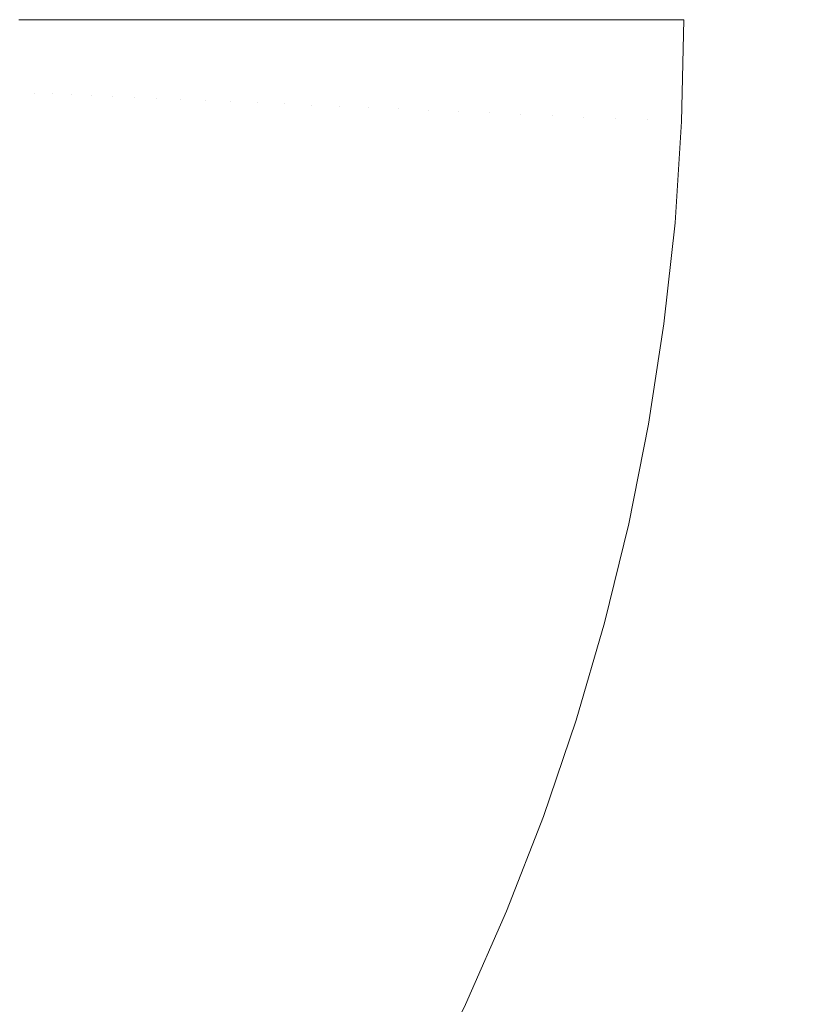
# Model space of a CAD drawing. Header units: centimetres. Extents: x -25.9 to 27.4, y -28.2 to -26.4.
# Tile 127 of 199: x 9.486 to 9.588, y -27.787 to -27.66. Entities that reach past the tile are written whole.
import ezdxf

# ---------------------------------------------------------------- set-up
doc = ezdxf.new("R2010")
doc.units = ezdxf.units.CM
doc.header["$LTSCALE"] = 2.54
doc.layers.add('Lucido design-1', color=7, linetype='Continuous')

# ---------------------------------------------------------------- blocks, each defined once
blk = doc.blocks.new('Gruppo-4-1')
at = {"color": 7, "linetype": 'Continuous', "lineweight": 9}
blk.add_3dface([(-25.82856, -26.46, 540.52003), (-25.82856, -28.06, 540.52003), (27.27144, -28.06, 540.52003), (27.27144, -26.46, 540.52003)], dxfattribs=at)
for points, invisible_edges in [([(27.27144, -26.46, 539.72003), (27.27144, -28.06, 539.72003), (9.5486, -27.77481, 539.72003), (9.55335, -27.76261, 539.72003)], 10), ([(9.55335, -27.76261, 539.72003), (9.55755, -27.75021, 539.72003), (27.27144, -26.46, 539.72003)], 10), ([(9.55755, -27.75021, 539.72003), (9.56122, -27.73765, 539.72003), (27.27144, -26.46, 539.72003)], 10), ([(27.27144, -26.46, 539.72003), (9.56122, -27.73765, 539.72003), (9.56433, -27.72493, 539.72003)], 9), ([(9.56433, -27.72493, 539.72003), (9.56688, -27.71209, 539.72003), (27.27144, -26.46, 539.72003)], 10), ([(27.27144, -26.46, 539.72003), (9.56688, -27.71209, 539.72003), (9.56887, -27.69916, 539.72003)], 9), ([(9.56887, -27.69916, 539.72003), (9.5703, -27.68615, 539.72003), (27.27144, -26.46, 539.72003)], 10), ([(27.27144, -26.46, 539.72003), (9.5703, -27.68615, 539.72003), (9.57115, -27.67309, 539.72003)], 9), ([(27.27144, -26.46, 539.72003), (9.57115, -27.67309, 539.72003), (9.57144, -27.66, 539.72003)], 9), ([(9.48776, -27.66945, 539.76496), (9.4856, -27.66935, 539.76839), (9.48581, -27.66, 539.76839), (9.48776, -27.66, 539.7653)], 11), ([(9.49007, -27.66955, 539.76162), (9.48776, -27.66945, 539.76496), (9.48797, -27.66, 539.76496), (9.49007, -27.66, 539.76192)], 11), ([(9.48776, -27.66, 539.7653), (9.48797, -27.66, 539.76496), (9.48776, -27.66945, 539.76496)], 10), ([(9.49254, -27.66965, 539.75832), (9.49007, -27.66955, 539.76162), (9.49027, -27.66, 539.76162), (9.49251, -27.66, 539.75864)], 11), ([(9.49007, -27.66, 539.76192), (9.49027, -27.66, 539.76162), (9.49007, -27.66955, 539.76162)], 10), ([(9.49251, -27.66, 539.75864), (9.49275, -27.66, 539.75832), (9.49254, -27.66965, 539.75832)], 10), ([(9.49511, -27.66977, 539.75517), (9.49254, -27.66965, 539.75832), (9.49275, -27.66, 539.75832), (9.49508, -27.66, 539.75547)], 11), ([(9.49508, -27.66, 539.75547), (9.49533, -27.66, 539.75517), (9.49511, -27.66977, 539.75517)], 10), ([(9.49781, -27.66988, 539.75213), (9.49511, -27.66977, 539.75517), (9.49533, -27.66, 539.75517), (9.49778, -27.66, 539.7524)], 11), ([(9.49778, -27.66, 539.7524), (9.49803, -27.66, 539.75213), (9.49781, -27.66988, 539.75213)], 10), ([(9.50064, -27.67001, 539.74919), (9.49781, -27.66988, 539.75213), (9.49803, -27.66, 539.75213), (9.5006, -27.66, 539.74946)], 11), ([(9.5006, -27.66, 539.74946), (9.50086, -27.66, 539.74919), (9.50064, -27.67001, 539.74919)], 10), ([(9.50358, -27.67014, 539.74637), (9.50064, -27.67001, 539.74919), (9.50086, -27.66, 539.74919), (9.50354, -27.66, 539.74663)], 11), ([(9.50354, -27.66, 539.74663), (9.50381, -27.66, 539.74637), (9.50358, -27.67014, 539.74637)], 10), ([(9.50664, -27.67027, 539.74367), (9.50358, -27.67014, 539.74637), (9.50381, -27.66, 539.74637), (9.50658, -27.66, 539.74393)], 11), ([(9.50658, -27.66, 539.74393), (9.50687, -27.66, 539.74367), (9.50664, -27.67027, 539.74367)], 10), ([(9.50982, -27.67041, 539.7411), (9.50664, -27.67027, 539.74367), (9.50687, -27.66, 539.74367), (9.50973, -27.66, 539.74135)], 11), ([(9.50973, -27.66, 539.74135), (9.51004, -27.66, 539.7411), (9.50982, -27.67041, 539.7411)], 10), ([(9.51309, -27.67055, 539.73865), (9.50982, -27.67041, 539.7411), (9.51004, -27.66, 539.7411), (9.51303, -27.66, 539.73887)], 11), ([(9.51303, -27.66, 539.73887), (9.51332, -27.66, 539.73865), (9.51309, -27.67055, 539.73865)], 10), ([(9.51647, -27.6707, 539.73634), (9.51309, -27.67055, 539.73865), (9.51332, -27.66, 539.73865), (9.51637, -27.66, 539.73657)], 11), ([(9.51637, -27.66, 539.73657), (9.5167, -27.66, 539.73634), (9.51647, -27.6707, 539.73634)], 10), ([(9.51994, -27.67085, 539.73417), (9.51647, -27.6707, 539.73634), (9.5167, -27.66, 539.73634), (9.5198, -27.66, 539.73441)], 11), ([(9.5198, -27.66, 539.73441), (9.52018, -27.66, 539.73417), (9.51994, -27.67085, 539.73417)], 10), ([(9.5235, -27.67101, 539.73214), (9.51994, -27.67085, 539.73417), (9.52018, -27.66, 539.73417), (9.52331, -27.66, 539.73239)], 11), ([(9.52331, -27.66, 539.73239), (9.52374, -27.66, 539.73214), (9.5235, -27.67101, 539.73214)], 10), ([(9.52715, -27.67116, 539.73026), (9.5235, -27.67101, 539.73214), (9.52374, -27.66, 539.73214), (9.52689, -27.66, 539.73051)], 11), ([(9.52689, -27.66, 539.73051), (9.52739, -27.66, 539.73026), (9.52715, -27.67116, 539.73026)], 10), ([(9.53087, -27.67133, 539.72852), (9.52715, -27.67116, 539.73026), (9.52739, -27.66, 539.73026), (9.53055, -27.66, 539.72879)], 11), ([(9.53055, -27.66, 539.72879), (9.53111, -27.66, 539.72852), (9.53087, -27.67133, 539.72852)], 10), ([(9.53466, -27.67149, 539.72694), (9.53087, -27.67133, 539.72852), (9.53111, -27.66, 539.72852), (9.53427, -27.66, 539.72721)], 11), ([(9.53427, -27.66, 539.72721), (9.53491, -27.66, 539.72694), (9.53466, -27.67149, 539.72694)], 10), ([(9.53852, -27.67166, 539.72552), (9.53466, -27.67149, 539.72694), (9.53491, -27.66, 539.72694), (9.53804, -27.66, 539.72579)], 11), ([(9.53804, -27.66, 539.72579), (9.53877, -27.66, 539.72552), (9.53852, -27.67166, 539.72552)], 10), ([(9.54244, -27.67183, 539.72425), (9.53852, -27.67166, 539.72552), (9.53877, -27.66, 539.72552), (9.54186, -27.66, 539.72452)], 11), ([(9.54186, -27.66, 539.72452), (9.54269, -27.66, 539.72425), (9.54244, -27.67183, 539.72425)], 10), ([(9.5464, -27.67201, 539.72315), (9.54244, -27.67183, 539.72425), (9.54269, -27.66, 539.72425), (9.54573, -27.66, 539.72341)], 11), ([(9.54573, -27.66, 539.72341), (9.54667, -27.66, 539.72315), (9.5464, -27.67201, 539.72315)], 10), ([(9.55042, -27.67218, 539.72221), (9.5464, -27.67201, 539.72315), (9.54667, -27.66, 539.72315), (9.54963, -27.66, 539.72246)], 11), ([(9.54963, -27.66, 539.72246), (9.55069, -27.66, 539.72221), (9.55042, -27.67218, 539.72221)], 10), ([(9.55447, -27.67236, 539.72144), (9.55042, -27.67218, 539.72221), (9.55069, -27.66, 539.72221), (9.55357, -27.66, 539.72166)], 11), ([(9.55357, -27.66, 539.72166), (9.55474, -27.66, 539.72144), (9.55447, -27.67236, 539.72144)], 10), ([(9.55856, -27.67254, 539.72083), (9.55447, -27.67236, 539.72144), (9.55474, -27.66, 539.72144), (9.55752, -27.66, 539.72103)], 11), ([(9.55752, -27.66, 539.72103), (9.55883, -27.66, 539.72083), (9.55856, -27.67254, 539.72083)], 10), ([(9.56267, -27.67272, 539.72039), (9.55856, -27.67254, 539.72083), (9.55883, -27.66, 539.72083), (9.5615, -27.66, 539.72055)], 11), ([(9.5615, -27.66, 539.72055), (9.56295, -27.66, 539.72039), (9.56267, -27.67272, 539.72039)], 10), ([(9.5668, -27.6729, 539.72013), (9.56267, -27.67272, 539.72039), (9.56295, -27.66, 539.72039), (9.56548, -27.66, 539.72023)], 11), ([(9.56548, -27.66, 539.72023), (9.56708, -27.66, 539.72013), (9.5668, -27.6729, 539.72013)], 10), ([(9.57115, -27.67309, 539.72003), (9.5668, -27.6729, 539.72013), (9.56708, -27.66, 539.72013), (9.56947, -27.66, 539.72008)], 11), ([(9.56947, -27.66, 539.72008), (9.57144, -27.66, 539.72003), (9.57115, -27.67309, 539.72003)], 8), ([(9.48776, -27.66945, 539.76496), (9.48715, -27.67887, 539.76496), (9.48499, -27.67868, 539.76839), (9.4856, -27.66935, 539.76839)], 15), ([(9.49007, -27.66955, 539.76162), (9.48944, -27.67907, 539.76162), (9.48715, -27.67887, 539.76496), (9.48776, -27.66945, 539.76496)], 15), ([(9.49254, -27.66965, 539.75832), (9.49191, -27.67929, 539.75832), (9.48944, -27.67907, 539.76162), (9.49007, -27.66955, 539.76162)], 15), ([(9.49511, -27.66977, 539.75517), (9.49447, -27.67951, 539.75517), (9.49191, -27.67929, 539.75832), (9.49254, -27.66965, 539.75832)], 15), ([(9.49781, -27.66988, 539.75213), (9.49717, -27.67975, 539.75213), (9.49447, -27.67951, 539.75517), (9.49511, -27.66977, 539.75517)], 15), ([(9.50064, -27.67001, 539.74919), (9.49998, -27.68, 539.74919), (9.49717, -27.67975, 539.75213), (9.49781, -27.66988, 539.75213)], 15), ([(9.50358, -27.67014, 539.74637), (9.50292, -27.68025, 539.74637), (9.49998, -27.68, 539.74919), (9.50064, -27.67001, 539.74919)], 15), ([(9.50664, -27.67027, 539.74367), (9.50597, -27.68052, 539.74367), (9.50292, -27.68025, 539.74637), (9.50358, -27.67014, 539.74637)], 15), ([(9.50982, -27.67041, 539.7411), (9.50914, -27.6808, 539.7411), (9.50597, -27.68052, 539.74367), (9.50664, -27.67027, 539.74367)], 15), ([(9.51309, -27.67055, 539.73865), (9.5124, -27.68108, 539.73865), (9.50914, -27.6808, 539.7411), (9.50982, -27.67041, 539.7411)], 15), ([(9.51647, -27.6707, 539.73634), (9.51577, -27.68138, 539.73634), (9.5124, -27.68108, 539.73865), (9.51309, -27.67055, 539.73865)], 15), ([(9.51994, -27.67085, 539.73417), (9.51923, -27.68168, 539.73417), (9.51577, -27.68138, 539.73634), (9.51647, -27.6707, 539.73634)], 15), ([(9.5235, -27.67101, 539.73214), (9.52278, -27.68199, 539.73214), (9.51923, -27.68168, 539.73417), (9.51994, -27.67085, 539.73417)], 15), ([(9.52715, -27.67116, 539.73026), (9.52642, -27.68231, 539.73026), (9.52278, -27.68199, 539.73214), (9.5235, -27.67101, 539.73214)], 15), ([(9.53087, -27.67133, 539.72852), (9.53013, -27.68263, 539.72852), (9.52642, -27.68231, 539.73026), (9.52715, -27.67116, 539.73026)], 15), ([(9.53466, -27.67149, 539.72694), (9.53391, -27.68296, 539.72694), (9.53013, -27.68263, 539.72852), (9.53087, -27.67133, 539.72852)], 15), ([(9.53852, -27.67166, 539.72552), (9.53776, -27.6833, 539.72552), (9.53391, -27.68296, 539.72694), (9.53466, -27.67149, 539.72694)], 15), ([(9.54244, -27.67183, 539.72425), (9.54166, -27.68364, 539.72425), (9.53776, -27.6833, 539.72552), (9.53852, -27.67166, 539.72552)], 15), ([(9.5464, -27.67201, 539.72315), (9.54562, -27.68399, 539.72315), (9.54166, -27.68364, 539.72425), (9.54244, -27.67183, 539.72425)], 15), ([(9.55042, -27.67218, 539.72221), (9.54962, -27.68434, 539.72221), (9.54562, -27.68399, 539.72315), (9.5464, -27.67201, 539.72315)], 15), ([(9.55447, -27.67236, 539.72144), (9.55366, -27.68469, 539.72144), (9.54962, -27.68434, 539.72221), (9.55042, -27.67218, 539.72221)], 15), ([(9.55856, -27.67254, 539.72083), (9.55774, -27.68505, 539.72083), (9.55366, -27.68469, 539.72144), (9.55447, -27.67236, 539.72144)], 15), ([(9.56267, -27.67272, 539.72039), (9.56184, -27.68541, 539.72039), (9.55774, -27.68505, 539.72083), (9.55856, -27.67254, 539.72083)], 15), ([(9.5668, -27.6729, 539.72013), (9.56595, -27.68577, 539.72013), (9.56184, -27.68541, 539.72039), (9.56267, -27.67272, 539.72039)], 15), ([(9.57115, -27.67309, 539.72003), (9.5703, -27.68615, 539.72003), (9.56595, -27.68577, 539.72013), (9.5668, -27.6729, 539.72013)], 14), ([(9.48715, -27.67887, 539.76496), (9.48612, -27.68826, 539.76496), (9.48397, -27.68798, 539.76839), (9.48499, -27.67868, 539.76839)], 15), ([(9.48944, -27.67907, 539.76162), (9.4884, -27.68856, 539.76162), (9.48612, -27.68826, 539.76496), (9.48715, -27.67887, 539.76496)], 15), ([(9.49191, -27.67929, 539.75832), (9.49086, -27.68889, 539.75832), (9.4884, -27.68856, 539.76162), (9.48944, -27.67907, 539.76162)], 15), ([(9.49447, -27.67951, 539.75517), (9.49341, -27.68922, 539.75517), (9.49086, -27.68889, 539.75832), (9.49191, -27.67929, 539.75832)], 15), ([(9.49717, -27.67975, 539.75213), (9.49609, -27.68958, 539.75213), (9.49341, -27.68922, 539.75517), (9.49447, -27.67951, 539.75517)], 15), ([(9.49998, -27.68, 539.74919), (9.49889, -27.68995, 539.74919), (9.49609, -27.68958, 539.75213), (9.49717, -27.67975, 539.75213)], 15), ([(9.50292, -27.68025, 539.74637), (9.50182, -27.69033, 539.74637), (9.49889, -27.68995, 539.74919), (9.49998, -27.68, 539.74919)], 15), ([(9.50597, -27.68052, 539.74367), (9.50485, -27.69073, 539.74367), (9.50182, -27.69033, 539.74637), (9.50292, -27.68025, 539.74637)], 15), ([(9.50914, -27.6808, 539.7411), (9.508, -27.69114, 539.7411), (9.50485, -27.69073, 539.74367), (9.50597, -27.68052, 539.74367)], 15), ([(9.5124, -27.68108, 539.73865), (9.51125, -27.69157, 539.73865), (9.508, -27.69114, 539.7411), (9.50914, -27.6808, 539.7411)], 15), ([(9.51577, -27.68138, 539.73634), (9.5146, -27.69201, 539.73634), (9.51125, -27.69157, 539.73865), (9.5124, -27.68108, 539.73865)], 15), ([(9.51923, -27.68168, 539.73417), (9.51805, -27.69247, 539.73417), (9.5146, -27.69201, 539.73634), (9.51577, -27.68138, 539.73634)], 15), ([(9.52278, -27.68199, 539.73214), (9.52158, -27.69293, 539.73214), (9.51805, -27.69247, 539.73417), (9.51923, -27.68168, 539.73417)], 15), ([(9.52642, -27.68231, 539.73026), (9.5252, -27.69341, 539.73026), (9.52158, -27.69293, 539.73214), (9.52278, -27.68199, 539.73214)], 15), ([(9.53013, -27.68263, 539.72852), (9.52889, -27.69389, 539.72852), (9.5252, -27.69341, 539.73026), (9.52642, -27.68231, 539.73026)], 15), ([(9.53391, -27.68296, 539.72694), (9.53266, -27.69439, 539.72694), (9.52889, -27.69389, 539.72852), (9.53013, -27.68263, 539.72852)], 15), ([(9.53776, -27.6833, 539.72552), (9.53649, -27.69489, 539.72552), (9.53266, -27.69439, 539.72694), (9.53391, -27.68296, 539.72694)], 15), ([(9.54166, -27.68364, 539.72425), (9.54037, -27.69541, 539.72425), (9.53649, -27.69489, 539.72552), (9.53776, -27.6833, 539.72552)], 15), ([(9.54562, -27.68399, 539.72315), (9.54431, -27.69592, 539.72315), (9.54037, -27.69541, 539.72425), (9.54166, -27.68364, 539.72425)], 15), ([(9.54962, -27.68434, 539.72221), (9.5483, -27.69645, 539.72221), (9.54431, -27.69592, 539.72315), (9.54562, -27.68399, 539.72315)], 15), ([(9.55366, -27.68469, 539.72144), (9.55232, -27.69698, 539.72144), (9.5483, -27.69645, 539.72221), (9.54962, -27.68434, 539.72221)], 15), ([(9.55774, -27.68505, 539.72083), (9.55637, -27.69751, 539.72083), (9.55232, -27.69698, 539.72144), (9.55366, -27.68469, 539.72144)], 15), ([(9.56184, -27.68541, 539.72039), (9.56045, -27.69805, 539.72039), (9.55637, -27.69751, 539.72083), (9.55774, -27.68505, 539.72083)], 15), ([(9.56595, -27.68577, 539.72013), (9.56455, -27.69859, 539.72013), (9.56045, -27.69805, 539.72039), (9.56184, -27.68541, 539.72039)], 15), ([(9.5703, -27.68615, 539.72003), (9.56887, -27.69916, 539.72003), (9.56455, -27.69859, 539.72013), (9.56595, -27.68577, 539.72013)], 14), ([(9.48612, -27.68826, 539.76496), (9.48468, -27.6976, 539.76496), (9.48255, -27.69722, 539.76839), (9.48397, -27.68798, 539.76839)], 15), ([(9.4884, -27.68856, 539.76162), (9.48695, -27.698, 539.76162), (9.48468, -27.6976, 539.76496), (9.48612, -27.68826, 539.76496)], 15), ([(9.49086, -27.68889, 539.75832), (9.48939, -27.69843, 539.75832), (9.48695, -27.698, 539.76162), (9.4884, -27.68856, 539.76162)], 15), ([(9.49341, -27.68922, 539.75517), (9.49193, -27.69888, 539.75517), (9.48939, -27.69843, 539.75832), (9.49086, -27.68889, 539.75832)], 15), ([(9.49609, -27.68958, 539.75213), (9.49459, -27.69935, 539.75213), (9.49193, -27.69888, 539.75517), (9.49341, -27.68922, 539.75517)], 15), ([(9.49889, -27.68995, 539.74919), (9.49737, -27.69984, 539.74919), (9.49459, -27.69935, 539.75213), (9.49609, -27.68958, 539.75213)], 15), ([(9.50182, -27.69033, 539.74637), (9.50028, -27.70035, 539.74637), (9.49737, -27.69984, 539.74919), (9.49889, -27.68995, 539.74919)], 15), ([(9.50485, -27.69073, 539.74367), (9.50329, -27.70088, 539.74367), (9.50028, -27.70035, 539.74637), (9.50182, -27.69033, 539.74637)], 15), ([(9.508, -27.69114, 539.7411), (9.50642, -27.70143, 539.7411), (9.50329, -27.70088, 539.74367), (9.50485, -27.69073, 539.74367)], 15), ([(9.51125, -27.69157, 539.73865), (9.50965, -27.702, 539.73865), (9.50642, -27.70143, 539.7411), (9.508, -27.69114, 539.7411)], 15), ([(9.5146, -27.69201, 539.73634), (9.51298, -27.70259, 539.73634), (9.50965, -27.702, 539.73865), (9.51125, -27.69157, 539.73865)], 15), ([(9.51805, -27.69247, 539.73417), (9.5164, -27.70319, 539.73417), (9.51298, -27.70259, 539.73634), (9.5146, -27.69201, 539.73634)], 15), ([(9.52158, -27.69293, 539.73214), (9.51991, -27.70381, 539.73214), (9.5164, -27.70319, 539.73417), (9.51805, -27.69247, 539.73417)], 15), ([(9.5252, -27.69341, 539.73026), (9.5235, -27.70445, 539.73026), (9.51991, -27.70381, 539.73214), (9.52158, -27.69293, 539.73214)], 15), ([(9.52889, -27.69389, 539.72852), (9.52717, -27.70509, 539.72852), (9.5235, -27.70445, 539.73026), (9.5252, -27.69341, 539.73026)], 15), ([(9.53266, -27.69439, 539.72694), (9.53091, -27.70575, 539.72694), (9.52717, -27.70509, 539.72852), (9.52889, -27.69389, 539.72852)], 15), ([(9.53649, -27.69489, 539.72552), (9.53471, -27.70642, 539.72552), (9.53091, -27.70575, 539.72694), (9.53266, -27.69439, 539.72694)], 15), ([(9.54037, -27.69541, 539.72425), (9.53857, -27.7071, 539.72425), (9.53471, -27.70642, 539.72552), (9.53649, -27.69489, 539.72552)], 15), ([(9.54431, -27.69592, 539.72315), (9.54249, -27.70779, 539.72315), (9.53857, -27.7071, 539.72425), (9.54037, -27.69541, 539.72425)], 15), ([(9.5483, -27.69645, 539.72221), (9.54644, -27.70849, 539.72221), (9.54249, -27.70779, 539.72315), (9.54431, -27.69592, 539.72315)], 15), ([(9.55232, -27.69698, 539.72144), (9.55044, -27.7092, 539.72144), (9.54644, -27.70849, 539.72221), (9.5483, -27.69645, 539.72221)], 15), ([(9.55637, -27.69751, 539.72083), (9.55447, -27.70991, 539.72083), (9.55044, -27.7092, 539.72144), (9.55232, -27.69698, 539.72144)], 15), ([(9.56045, -27.69805, 539.72039), (9.55852, -27.71062, 539.72039), (9.55447, -27.70991, 539.72083), (9.55637, -27.69751, 539.72083)], 15), ([(9.48695, -27.698, 539.76162), (9.48509, -27.70736, 539.76162), (9.48284, -27.70687, 539.76496), (9.48468, -27.6976, 539.76496)], 15), ([(9.48939, -27.69843, 539.75832), (9.48751, -27.7079, 539.75832), (9.48509, -27.70736, 539.76162), (9.48695, -27.698, 539.76162)], 15), ([(9.49193, -27.69888, 539.75517), (9.49002, -27.70846, 539.75517), (9.48751, -27.7079, 539.75832), (9.48939, -27.69843, 539.75832)], 15), ([(9.56455, -27.69859, 539.72013), (9.56259, -27.71134, 539.72013), (9.55852, -27.71062, 539.72039), (9.56045, -27.69805, 539.72039)], 15), ([(9.56887, -27.69916, 539.72003), (9.56688, -27.71209, 539.72003), (9.56259, -27.71134, 539.72013), (9.56455, -27.69859, 539.72013)], 14), ([(9.49459, -27.69935, 539.75213), (9.49266, -27.70904, 539.75213), (9.49002, -27.70846, 539.75517), (9.49193, -27.69888, 539.75517)], 15), ([(9.49737, -27.69984, 539.74919), (9.49542, -27.70966, 539.74919), (9.49266, -27.70904, 539.75213), (9.49459, -27.69935, 539.75213)], 15), ([(9.50028, -27.70035, 539.74637), (9.4983, -27.71029, 539.74637), (9.49542, -27.70966, 539.74919), (9.49737, -27.69984, 539.74919)], 15), ([(9.50329, -27.70088, 539.74367), (9.50129, -27.71096, 539.74367), (9.4983, -27.71029, 539.74637), (9.50028, -27.70035, 539.74637)], 15), ([(9.50642, -27.70143, 539.7411), (9.50439, -27.71164, 539.7411), (9.50129, -27.71096, 539.74367), (9.50329, -27.70088, 539.74367)], 15), ([(9.50965, -27.702, 539.73865), (9.50759, -27.71235, 539.73865), (9.50439, -27.71164, 539.7411), (9.50642, -27.70143, 539.7411)], 15), ([(9.51298, -27.70259, 539.73634), (9.51089, -27.71308, 539.73634), (9.50759, -27.71235, 539.73865), (9.50965, -27.702, 539.73865)], 15), ([(9.5164, -27.70319, 539.73417), (9.51428, -27.71384, 539.73417), (9.51089, -27.71308, 539.73634), (9.51298, -27.70259, 539.73634)], 15), ([(9.51991, -27.70381, 539.73214), (9.51776, -27.71461, 539.73214), (9.51428, -27.71384, 539.73417), (9.5164, -27.70319, 539.73417)], 15), ([(9.5235, -27.70445, 539.73026), (9.52132, -27.7154, 539.73026), (9.51776, -27.71461, 539.73214), (9.51991, -27.70381, 539.73214)], 15), ([(9.52717, -27.70509, 539.72852), (9.52496, -27.7162, 539.72852), (9.52132, -27.7154, 539.73026), (9.5235, -27.70445, 539.73026)], 15), ([(9.53091, -27.70575, 539.72694), (9.52867, -27.71703, 539.72694), (9.52496, -27.7162, 539.72852), (9.52717, -27.70509, 539.72852)], 15), ([(9.53471, -27.70642, 539.72552), (9.53244, -27.71786, 539.72552), (9.52867, -27.71703, 539.72694), (9.53091, -27.70575, 539.72694)], 15), ([(9.53857, -27.7071, 539.72425), (9.53626, -27.71871, 539.72425), (9.53244, -27.71786, 539.72552), (9.53471, -27.70642, 539.72552)], 15), ([(9.48751, -27.7079, 539.75832), (9.48521, -27.71728, 539.75832), (9.48282, -27.71664, 539.76162), (9.48509, -27.70736, 539.76162)], 15), ([(9.54249, -27.70779, 539.72315), (9.54014, -27.71957, 539.72315), (9.53626, -27.71871, 539.72425), (9.53857, -27.7071, 539.72425)], 15), ([(9.49002, -27.70846, 539.75517), (9.4877, -27.71795, 539.75517), (9.48521, -27.71728, 539.75832), (9.48751, -27.7079, 539.75832)], 15), ([(9.49266, -27.70904, 539.75213), (9.49031, -27.71865, 539.75213), (9.4877, -27.71795, 539.75517), (9.49002, -27.70846, 539.75517)], 15), ([(9.54644, -27.70849, 539.72221), (9.54407, -27.72044, 539.72221), (9.54014, -27.71957, 539.72315), (9.54249, -27.70779, 539.72315)], 15), ([(9.55044, -27.7092, 539.72144), (9.54803, -27.72132, 539.72144), (9.54407, -27.72044, 539.72221), (9.54644, -27.70849, 539.72221)], 15), ([(9.49542, -27.70966, 539.74919), (9.49304, -27.71938, 539.74919), (9.49031, -27.71865, 539.75213), (9.49266, -27.70904, 539.75213)], 15), ([(9.4983, -27.71029, 539.74637), (9.49589, -27.72014, 539.74637), (9.49304, -27.71938, 539.74919), (9.49542, -27.70966, 539.74919)], 15), ([(9.55447, -27.70991, 539.72083), (9.55202, -27.7222, 539.72083), (9.54803, -27.72132, 539.72144), (9.55044, -27.7092, 539.72144)], 15), ([(9.55852, -27.71062, 539.72039), (9.55604, -27.72309, 539.72039), (9.55202, -27.7222, 539.72083), (9.55447, -27.70991, 539.72083)], 15), ([(9.50129, -27.71096, 539.74367), (9.49885, -27.72093, 539.74367), (9.49589, -27.72014, 539.74637), (9.4983, -27.71029, 539.74637)], 15), ([(9.50439, -27.71164, 539.7411), (9.50191, -27.72176, 539.7411), (9.49885, -27.72093, 539.74367), (9.50129, -27.71096, 539.74367)], 15), ([(9.56259, -27.71134, 539.72013), (9.56007, -27.72399, 539.72013), (9.55604, -27.72309, 539.72039), (9.55852, -27.71062, 539.72039)], 15), ([(9.56688, -27.71209, 539.72003), (9.56433, -27.72493, 539.72003), (9.56007, -27.72399, 539.72013), (9.56259, -27.71134, 539.72013)], 14), ([(9.50759, -27.71235, 539.73865), (9.50508, -27.7226, 539.73865), (9.50191, -27.72176, 539.7411), (9.50439, -27.71164, 539.7411)], 15), ([(9.51089, -27.71308, 539.73634), (9.50835, -27.72348, 539.73634), (9.50508, -27.7226, 539.73865), (9.50759, -27.71235, 539.73865)], 15), ([(9.51428, -27.71384, 539.73417), (9.5117, -27.72438, 539.73417), (9.50835, -27.72348, 539.73634), (9.51089, -27.71308, 539.73634)], 15), ([(9.51776, -27.71461, 539.73214), (9.51514, -27.7253, 539.73214), (9.5117, -27.72438, 539.73417), (9.51428, -27.71384, 539.73417)], 15), ([(9.52132, -27.7154, 539.73026), (9.51867, -27.72624, 539.73026), (9.51514, -27.7253, 539.73214), (9.51776, -27.71461, 539.73214)], 15), ([(9.52496, -27.7162, 539.72852), (9.52227, -27.72721, 539.72852), (9.51867, -27.72624, 539.73026), (9.52132, -27.7154, 539.73026)], 15), ([(9.52867, -27.71703, 539.72694), (9.52593, -27.72819, 539.72694), (9.52227, -27.72721, 539.72852), (9.52496, -27.7162, 539.72852)], 15), ([(9.4877, -27.71795, 539.75517), (9.48496, -27.72732, 539.75517), (9.48251, -27.72655, 539.75832), (9.48521, -27.71728, 539.75832)], 15), ([(9.53244, -27.71786, 539.72552), (9.52966, -27.72919, 539.72552), (9.52593, -27.72819, 539.72694), (9.52867, -27.71703, 539.72694)], 15), ([(9.49031, -27.71865, 539.75213), (9.48754, -27.72814, 539.75213), (9.48496, -27.72732, 539.75517), (9.4877, -27.71795, 539.75517)], 15), ([(9.49304, -27.71938, 539.74919), (9.49024, -27.72899, 539.74919), (9.48754, -27.72814, 539.75213), (9.49031, -27.71865, 539.75213)], 15), ([(9.53626, -27.71871, 539.72425), (9.53345, -27.73021, 539.72425), (9.52966, -27.72919, 539.72552), (9.53244, -27.71786, 539.72552)], 15), ([(9.54014, -27.71957, 539.72315), (9.53729, -27.73123, 539.72315), (9.53345, -27.73021, 539.72425), (9.53626, -27.71871, 539.72425)], 15), ([(9.49589, -27.72014, 539.74637), (9.49305, -27.72987, 539.74637), (9.49024, -27.72899, 539.74919), (9.49304, -27.71938, 539.74919)], 15), ([(9.49885, -27.72093, 539.74367), (9.49597, -27.7308, 539.74367), (9.49305, -27.72987, 539.74637), (9.49589, -27.72014, 539.74637)], 15), ([(9.54407, -27.72044, 539.72221), (9.54117, -27.73227, 539.72221), (9.53729, -27.73123, 539.72315), (9.54014, -27.71957, 539.72315)], 15), ([(9.50191, -27.72176, 539.7411), (9.499, -27.73175, 539.7411), (9.49597, -27.7308, 539.74367), (9.49885, -27.72093, 539.74367)], 15), ([(9.54803, -27.72132, 539.72144), (9.54509, -27.73332, 539.72144), (9.54117, -27.73227, 539.72221), (9.54407, -27.72044, 539.72221)], 15), ([(9.55202, -27.7222, 539.72083), (9.54904, -27.73438, 539.72083), (9.54509, -27.73332, 539.72144), (9.54803, -27.72132, 539.72144)], 15), ([(9.50508, -27.7226, 539.73865), (9.50213, -27.73274, 539.73865), (9.499, -27.73175, 539.7411), (9.50191, -27.72176, 539.7411)], 15), ([(9.50835, -27.72348, 539.73634), (9.50535, -27.73375, 539.73634), (9.50213, -27.73274, 539.73865), (9.50508, -27.7226, 539.73865)], 15), ([(9.55604, -27.72309, 539.72039), (9.55301, -27.73545, 539.72039), (9.54904, -27.73438, 539.72083), (9.55202, -27.7222, 539.72083)], 15), ([(9.5117, -27.72438, 539.73417), (9.50867, -27.7348, 539.73417), (9.50535, -27.73375, 539.73634), (9.50835, -27.72348, 539.73634)], 15), ([(9.56007, -27.72399, 539.72013), (9.55701, -27.73652, 539.72013), (9.55301, -27.73545, 539.72039), (9.55604, -27.72309, 539.72039)], 15), ([(9.56433, -27.72493, 539.72003), (9.56122, -27.73765, 539.72003), (9.55701, -27.73652, 539.72013), (9.56007, -27.72399, 539.72013)], 14), ([(9.51514, -27.7253, 539.73214), (9.51206, -27.73587, 539.73214), (9.50867, -27.7348, 539.73417), (9.5117, -27.72438, 539.73417)], 15), ([(9.51867, -27.72624, 539.73026), (9.51554, -27.73697, 539.73026), (9.51206, -27.73587, 539.73214), (9.51514, -27.7253, 539.73214)], 15), ([(9.52227, -27.72721, 539.72852), (9.5191, -27.73809, 539.72852), (9.51554, -27.73697, 539.73026), (9.51867, -27.72624, 539.73026)], 15), ([(9.48754, -27.72814, 539.75213), (9.48436, -27.7375, 539.75213), (9.48182, -27.73657, 539.75517), (9.48496, -27.72732, 539.75517)], 15), ([(9.52593, -27.72819, 539.72694), (9.52272, -27.73923, 539.72694), (9.5191, -27.73809, 539.72852), (9.52227, -27.72721, 539.72852)], 15), ([(9.49024, -27.72899, 539.74919), (9.48702, -27.73847, 539.74919), (9.48436, -27.7375, 539.75213), (9.48754, -27.72814, 539.75213)], 15), ([(9.49305, -27.72987, 539.74637), (9.48979, -27.73947, 539.74637), (9.48702, -27.73847, 539.74919), (9.49024, -27.72899, 539.74919)], 15), ([(9.52966, -27.72919, 539.72552), (9.5264, -27.74039, 539.72552), (9.52272, -27.73923, 539.72694), (9.52593, -27.72819, 539.72694)], 15), ([(9.53345, -27.73021, 539.72425), (9.53014, -27.74157, 539.72425), (9.5264, -27.74039, 539.72552), (9.52966, -27.72919, 539.72552)], 15), ([(9.49597, -27.7308, 539.74367), (9.49267, -27.74052, 539.74367), (9.48979, -27.73947, 539.74637), (9.49305, -27.72987, 539.74637)], 15), ([(9.53729, -27.73123, 539.72315), (9.53393, -27.74276, 539.72315), (9.53014, -27.74157, 539.72425), (9.53345, -27.73021, 539.72425)], 15), ([(9.499, -27.73175, 539.7411), (9.49565, -27.74161, 539.7411), (9.49267, -27.74052, 539.74367), (9.49597, -27.7308, 539.74367)], 15), ([(9.50213, -27.73274, 539.73865), (9.49874, -27.74273, 539.73865), (9.49565, -27.74161, 539.7411), (9.499, -27.73175, 539.7411)], 15), ([(9.54117, -27.73227, 539.72221), (9.53776, -27.74397, 539.72221), (9.53393, -27.74276, 539.72315), (9.53729, -27.73123, 539.72315)], 15), ([(9.50535, -27.73375, 539.73634), (9.50191, -27.74389, 539.73634), (9.49874, -27.74273, 539.73865), (9.50213, -27.73274, 539.73865)], 15), ([(9.54509, -27.73332, 539.72144), (9.54163, -27.74519, 539.72144), (9.53776, -27.74397, 539.72221), (9.54117, -27.73227, 539.72221)], 15), ([(9.50867, -27.7348, 539.73417), (9.50518, -27.74507, 539.73417), (9.50191, -27.74389, 539.73634), (9.50535, -27.73375, 539.73634)], 15), ([(9.54904, -27.73438, 539.72083), (9.54553, -27.74642, 539.72083), (9.54163, -27.74519, 539.72144), (9.54509, -27.73332, 539.72144)], 15), ([(9.51206, -27.73587, 539.73214), (9.50853, -27.74629, 539.73214), (9.50518, -27.74507, 539.73417), (9.50867, -27.7348, 539.73417)], 15), ([(9.55301, -27.73545, 539.72039), (9.54945, -27.74766, 539.72039), (9.54553, -27.74642, 539.72083), (9.54904, -27.73438, 539.72083)], 15), ([(9.55701, -27.73652, 539.72013), (9.5534, -27.7489, 539.72013), (9.54945, -27.74766, 539.72039), (9.55301, -27.73545, 539.72039)], 15), ([(9.51554, -27.73697, 539.73026), (9.51195, -27.74754, 539.73026), (9.50853, -27.74629, 539.73214), (9.51206, -27.73587, 539.73214)], 15), ([(9.56122, -27.73765, 539.72003), (9.55755, -27.75021, 539.72003), (9.5534, -27.7489, 539.72013), (9.55701, -27.73652, 539.72013)], 14), ([(9.48702, -27.73847, 539.74919), (9.48339, -27.74779, 539.74919), (9.48078, -27.74671, 539.75213), (9.48436, -27.7375, 539.75213)], 15), ([(9.5191, -27.73809, 539.72852), (9.51545, -27.74881, 539.72852), (9.51195, -27.74754, 539.73026), (9.51554, -27.73697, 539.73026)], 15), ([(9.52272, -27.73923, 539.72694), (9.51902, -27.75011, 539.72694), (9.51545, -27.74881, 539.72852), (9.5191, -27.73809, 539.72852)], 15), ([(9.48979, -27.73947, 539.74637), (9.48612, -27.74892, 539.74637), (9.48339, -27.74779, 539.74919), (9.48702, -27.73847, 539.74919)], 15), ([(9.5264, -27.74039, 539.72552), (9.52265, -27.75143, 539.72552), (9.51902, -27.75011, 539.72694), (9.52272, -27.73923, 539.72694)], 15), ([(9.49267, -27.74052, 539.74367), (9.48895, -27.7501, 539.74367), (9.48612, -27.74892, 539.74637), (9.48979, -27.73947, 539.74637)], 15), ([(9.49565, -27.74161, 539.7411), (9.49188, -27.75131, 539.7411), (9.48895, -27.7501, 539.74367), (9.49267, -27.74052, 539.74367)], 15), ([(9.53014, -27.74157, 539.72425), (9.52634, -27.75277, 539.72425), (9.52265, -27.75143, 539.72552), (9.5264, -27.74039, 539.72552)], 15), ([(9.49874, -27.74273, 539.73865), (9.49491, -27.75257, 539.73865), (9.49188, -27.75131, 539.7411), (9.49565, -27.74161, 539.7411)], 15), ([(9.53393, -27.74276, 539.72315), (9.53007, -27.75413, 539.72315), (9.52634, -27.75277, 539.72425), (9.53014, -27.74157, 539.72425)], 15), ([(9.50191, -27.74389, 539.73634), (9.49803, -27.75386, 539.73634), (9.49491, -27.75257, 539.73865), (9.49874, -27.74273, 539.73865)], 15), ([(9.53776, -27.74397, 539.72221), (9.53384, -27.75551, 539.72221), (9.53007, -27.75413, 539.72315), (9.53393, -27.74276, 539.72315)], 15), ([(9.50518, -27.74507, 539.73417), (9.50124, -27.75519, 539.73417), (9.49803, -27.75386, 539.73634), (9.50191, -27.74389, 539.73634)], 15), ([(9.54163, -27.74519, 539.72144), (9.53766, -27.7569, 539.72144), (9.53384, -27.75551, 539.72221), (9.53776, -27.74397, 539.72221)], 15), ([(9.50853, -27.74629, 539.73214), (9.50454, -27.75655, 539.73214), (9.50124, -27.75519, 539.73417), (9.50518, -27.74507, 539.73417)], 15), ([(9.54553, -27.74642, 539.72083), (9.5415, -27.75829, 539.72083), (9.53766, -27.7569, 539.72144), (9.54163, -27.74519, 539.72144)], 15), ([(9.51195, -27.74754, 539.73026), (9.50791, -27.75795, 539.73026), (9.50454, -27.75655, 539.73214), (9.50853, -27.74629, 539.73214)], 15), ([(9.54945, -27.74766, 539.72039), (9.54537, -27.7597, 539.72039), (9.5415, -27.75829, 539.72083), (9.54553, -27.74642, 539.72083)], 15), ([(9.48612, -27.74892, 539.74637), (9.48203, -27.7582, 539.74637), (9.47936, -27.75696, 539.74919), (9.48339, -27.74779, 539.74919)], 15), ([(9.51545, -27.74881, 539.72852), (9.51135, -27.75937, 539.72852), (9.50791, -27.75795, 539.73026), (9.51195, -27.74754, 539.73026)], 15), ([(9.5534, -27.7489, 539.72013), (9.54925, -27.76111, 539.72013), (9.54537, -27.7597, 539.72039), (9.54945, -27.74766, 539.72039)], 15), ([(9.48895, -27.7501, 539.74367), (9.48481, -27.7595, 539.74367), (9.48203, -27.7582, 539.74637), (9.48612, -27.74892, 539.74637)], 15), ([(9.51902, -27.75011, 539.72694), (9.51486, -27.76083, 539.72694), (9.51135, -27.75937, 539.72852), (9.51545, -27.74881, 539.72852)], 15), ([(9.55755, -27.75021, 539.72003), (9.55335, -27.76261, 539.72003), (9.54925, -27.76111, 539.72013), (9.5534, -27.7489, 539.72013)], 14), ([(9.49188, -27.75131, 539.7411), (9.48769, -27.76084, 539.7411), (9.48481, -27.7595, 539.74367), (9.48895, -27.7501, 539.74367)], 15), ([(9.52265, -27.75143, 539.72552), (9.51842, -27.7623, 539.72552), (9.51486, -27.76083, 539.72694), (9.51902, -27.75011, 539.72694)], 15), ([(9.49491, -27.75257, 539.73865), (9.49066, -27.76222, 539.73865), (9.48769, -27.76084, 539.7411), (9.49188, -27.75131, 539.7411)], 15), ([(9.52634, -27.75277, 539.72425), (9.52205, -27.7638, 539.72425), (9.51842, -27.7623, 539.72552), (9.52265, -27.75143, 539.72552)], 15), ([(9.49803, -27.75386, 539.73634), (9.49372, -27.76365, 539.73634), (9.49066, -27.76222, 539.73865), (9.49491, -27.75257, 539.73865)], 15), ([(9.53007, -27.75413, 539.72315), (9.52572, -27.76533, 539.72315), (9.52205, -27.7638, 539.72425), (9.52634, -27.75277, 539.72425)], 15), ([(9.50124, -27.75519, 539.73417), (9.49687, -27.76512, 539.73417), (9.49372, -27.76365, 539.73634), (9.49803, -27.75386, 539.73634)], 15), ([(9.53384, -27.75551, 539.72221), (9.52943, -27.76686, 539.72221), (9.52572, -27.76533, 539.72315), (9.53007, -27.75413, 539.72315)], 15), ([(9.50454, -27.75655, 539.73214), (9.5001, -27.76663, 539.73214), (9.49687, -27.76512, 539.73417), (9.50124, -27.75519, 539.73417)], 15), ([(9.53766, -27.7569, 539.72144), (9.53318, -27.76842, 539.72144), (9.52943, -27.76686, 539.72221), (9.53384, -27.75551, 539.72221)], 15), ([(9.50791, -27.75795, 539.73026), (9.50341, -27.76817, 539.73026), (9.5001, -27.76663, 539.73214), (9.50454, -27.75655, 539.73214)], 15), ([(9.5415, -27.75829, 539.72083), (9.53696, -27.76998, 539.72083), (9.53318, -27.76842, 539.72144), (9.53766, -27.7569, 539.72144)], 15), ([(9.51135, -27.75937, 539.72852), (9.50679, -27.76974, 539.72852), (9.50341, -27.76817, 539.73026), (9.50791, -27.75795, 539.73026)], 15), ([(9.54537, -27.7597, 539.72039), (9.54076, -27.77156, 539.72039), (9.53696, -27.76998, 539.72083), (9.5415, -27.75829, 539.72083)], 15), ([(9.48769, -27.76084, 539.7411), (9.48308, -27.77018, 539.7411), (9.48027, -27.76871, 539.74367), (9.48481, -27.7595, 539.74367)], 15), ([(9.51486, -27.76083, 539.72694), (9.51023, -27.77135, 539.72694), (9.50679, -27.76974, 539.72852), (9.51135, -27.75937, 539.72852)], 15), ([(9.49066, -27.76222, 539.73865), (9.48599, -27.77169, 539.73865), (9.48308, -27.77018, 539.7411), (9.48769, -27.76084, 539.7411)], 15), ([(9.51842, -27.7623, 539.72552), (9.51373, -27.77298, 539.72552), (9.51023, -27.77135, 539.72694), (9.51486, -27.76083, 539.72694)], 15), ([(9.54925, -27.76111, 539.72013), (9.54457, -27.77314, 539.72013), (9.54076, -27.77156, 539.72039), (9.54537, -27.7597, 539.72039)], 15), ([(9.55335, -27.76261, 539.72003), (9.5486, -27.77481, 539.72003), (9.54457, -27.77314, 539.72013), (9.54925, -27.76111, 539.72013)], 14), ([(9.49372, -27.76365, 539.73634), (9.48899, -27.77325, 539.73634), (9.48599, -27.77169, 539.73865), (9.49066, -27.76222, 539.73865)], 15), ([(9.52205, -27.7638, 539.72425), (9.51728, -27.77464, 539.72425), (9.51373, -27.77298, 539.72552), (9.51842, -27.7623, 539.72552)], 15), ([(9.49687, -27.76512, 539.73417), (9.49207, -27.77485, 539.73417), (9.48899, -27.77325, 539.73634), (9.49372, -27.76365, 539.73634)], 15), ([(9.52572, -27.76533, 539.72315), (9.52088, -27.77632, 539.72315), (9.51728, -27.77464, 539.72425), (9.52205, -27.7638, 539.72425)], 15), ([(9.5001, -27.76663, 539.73214), (9.49523, -27.7765, 539.73214), (9.49207, -27.77485, 539.73417), (9.49687, -27.76512, 539.73417)], 15), ([(9.52943, -27.76686, 539.72221), (9.52452, -27.77801, 539.72221), (9.52088, -27.77632, 539.72315), (9.52572, -27.76533, 539.72315)], 15), ([(9.50341, -27.76817, 539.73026), (9.49847, -27.77819, 539.73026), (9.49523, -27.7765, 539.73214), (9.5001, -27.76663, 539.73214)], 15), ([(9.53318, -27.76842, 539.72144), (9.5282, -27.77973, 539.72144), (9.52452, -27.77801, 539.72221), (9.52943, -27.76686, 539.72221)], 15), ([(9.50679, -27.76974, 539.72852), (9.50177, -27.77991, 539.72852), (9.49847, -27.77819, 539.73026), (9.50341, -27.76817, 539.73026)], 15), ([(9.53696, -27.76998, 539.72083), (9.53191, -27.78146, 539.72083), (9.5282, -27.77973, 539.72144), (9.53318, -27.76842, 539.72144)], 15), ([(9.51023, -27.77135, 539.72694), (9.50514, -27.78166, 539.72694), (9.50177, -27.77991, 539.72852), (9.50679, -27.76974, 539.72852)], 15), ([(9.48599, -27.77169, 539.73865), (9.48092, -27.78094, 539.73865), (9.47808, -27.7793, 539.7411), (9.48308, -27.77018, 539.7411)], 15), ([(9.54076, -27.77156, 539.72039), (9.53563, -27.7832, 539.72039), (9.53191, -27.78146, 539.72083), (9.53696, -27.76998, 539.72083)], 15), ([(9.48899, -27.77325, 539.73634), (9.48384, -27.78263, 539.73634), (9.48092, -27.78094, 539.73865), (9.48599, -27.77169, 539.73865)], 15), ([(9.51373, -27.77298, 539.72552), (9.50857, -27.78344, 539.72552), (9.50514, -27.78166, 539.72694), (9.51023, -27.77135, 539.72694)], 15), ([(9.54457, -27.77314, 539.72013), (9.53938, -27.78494, 539.72013), (9.53563, -27.7832, 539.72039), (9.54076, -27.77156, 539.72039)], 15), ([(9.49207, -27.77485, 539.73417), (9.48685, -27.78437, 539.73417), (9.48384, -27.78263, 539.73634), (9.48899, -27.77325, 539.73634)], 15), ([(9.51728, -27.77464, 539.72425), (9.51205, -27.78525, 539.72425), (9.50857, -27.78344, 539.72552), (9.51373, -27.77298, 539.72552)], 15), ([(9.5486, -27.77481, 539.72003), (9.54333, -27.78679, 539.72003), (9.53938, -27.78494, 539.72013), (9.54457, -27.77314, 539.72013)], 14), ([(9.49523, -27.7765, 539.73214), (9.48994, -27.78615, 539.73214), (9.48685, -27.78437, 539.73417), (9.49207, -27.77485, 539.73417)], 15), ([(9.52088, -27.77632, 539.72315), (9.51557, -27.78709, 539.72315), (9.51205, -27.78525, 539.72425), (9.51728, -27.77464, 539.72425)], 15), ([(9.54333, -27.78679, 539.72003), (9.5486, -27.77481, 539.72003), (27.27144, -28.06, 539.72003)], 10), ([(9.49847, -27.77819, 539.73026), (9.4931, -27.78798, 539.73026), (9.48994, -27.78615, 539.73214), (9.49523, -27.7765, 539.73214)], 15), ([(9.52452, -27.77801, 539.72221), (9.51913, -27.78894, 539.72221), (9.51557, -27.78709, 539.72315), (9.52088, -27.77632, 539.72315)], 15), ([(9.50177, -27.77991, 539.72852), (9.49632, -27.78984, 539.72852), (9.4931, -27.78798, 539.73026), (9.49847, -27.77819, 539.73026)], 15), ([(9.5282, -27.77973, 539.72144), (9.52273, -27.79082, 539.72144), (9.51913, -27.78894, 539.72221), (9.52452, -27.77801, 539.72221)], 15), ([(9.50514, -27.78166, 539.72694), (9.49961, -27.79174, 539.72694), (9.49632, -27.78984, 539.72852), (9.50177, -27.77991, 539.72852)], 15), ([(9.53191, -27.78146, 539.72083), (9.52636, -27.7927, 539.72083), (9.52273, -27.79082, 539.72144), (9.5282, -27.77973, 539.72144)], 15), ([(9.50857, -27.78344, 539.72552), (9.50296, -27.79367, 539.72552), (9.49961, -27.79174, 539.72694), (9.50514, -27.78166, 539.72694)], 15), ([(9.53563, -27.7832, 539.72039), (9.53001, -27.7946, 539.72039), (9.52636, -27.7927, 539.72083), (9.53191, -27.78146, 539.72083)], 15), ([(9.48685, -27.78437, 539.73417), (9.48122, -27.79365, 539.73417), (9.47829, -27.79178, 539.73634), (9.48384, -27.78263, 539.73634)], 15), ([(9.51205, -27.78525, 539.72425), (9.50635, -27.79563, 539.72425), (9.50296, -27.79367, 539.72552), (9.50857, -27.78344, 539.72552)], 15), ([(9.53938, -27.78494, 539.72013), (9.53367, -27.79651, 539.72013), (9.53001, -27.7946, 539.72039), (9.53563, -27.7832, 539.72039)], 15), ([(9.48994, -27.78615, 539.73214), (9.48423, -27.79556, 539.73214), (9.48122, -27.79365, 539.73417), (9.48685, -27.78437, 539.73417)], 15), ([(9.54333, -27.78679, 539.72003), (9.53754, -27.79852, 539.72003), (9.53367, -27.79651, 539.72013), (9.53938, -27.78494, 539.72013)], 14), ([(9.4931, -27.78798, 539.73026), (9.48731, -27.79752, 539.73026), (9.48423, -27.79556, 539.73214), (9.48994, -27.78615, 539.73214)], 15), ([(9.51557, -27.78709, 539.72315), (9.50979, -27.79761, 539.72315), (9.50635, -27.79563, 539.72425), (9.51205, -27.78525, 539.72425)], 15)]:
    blk.add_3dface(points, dxfattribs=dict(at, invisible_edges=invisible_edges))

msp = doc.modelspace()

# ---------------------------------------------------------------- block references
at = {"layer": 'Lucido design-1', "color": 7}
msp.add_blockref('Gruppo-4-1', (0, 0), dxfattribs=at)

doc.saveas('drawing.dxf')
